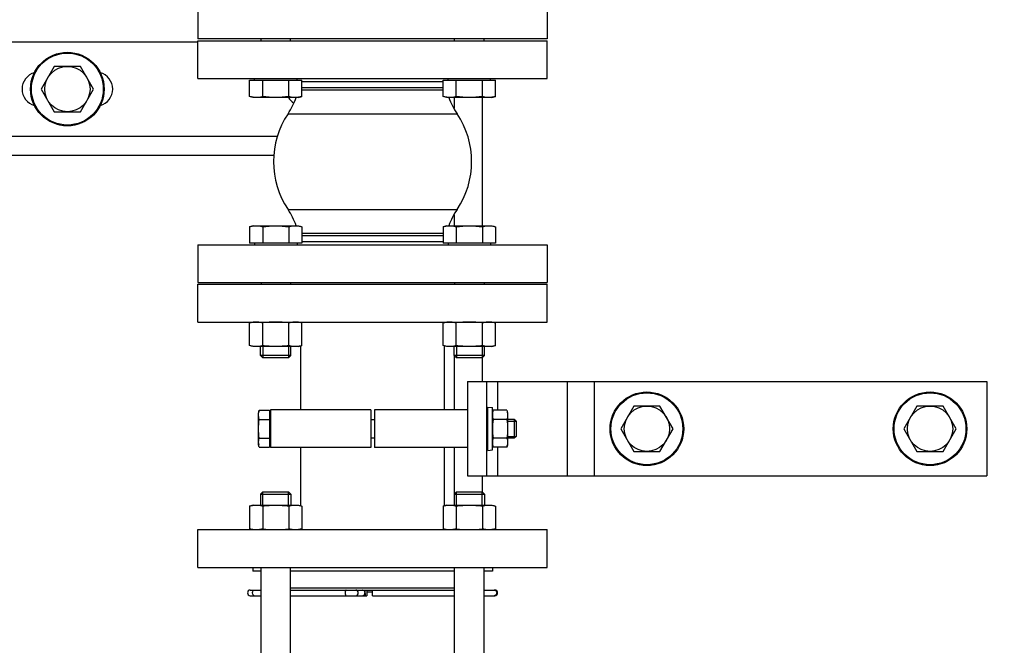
# Model space of a CAD drawing. Header units: millimetres. Extents: x 0 to 1189, y 0 to 841.
# Tile 201 of 217: x 1002 to 1023, y 547 to 560. Entities that reach past the tile are written whole.
import ezdxf
from ezdxf.enums import TextEntityAlignment as Align

# ---------------------------------------------------------------- set-up
doc = ezdxf.new("R2010")
doc.units = ezdxf.units.MM
doc.header["$LTSCALE"] = 65.395
doc.layers.get('0').update_dxf_attribs({"linetype": 'CONTINUOUS'})
for name, color, linetype in [('1907_153200_72_ABL618', 7, 'CONTINUOUS'), ('1907_153200_72_T1_PBL631', 7, 'CONTINUOUS'), ('1907_153200_79_ABL562', 7, 'CONTINUOUS'), ('1907_153200_79_T1_PBL927', 7, 'CONTINUOUS'), ('1907_153700_21_ABL604', 7, 'CONTINUOUS'), ('1907_153700_21_T1_PBL608', 7, 'CONTINUOUS'), ('1907_153700_21_T2_PBL605', 7, 'CONTINUOUS'), ('1907_153701_06_AC_PBL567', 7, 'CONTINUOUS'), ('1907_153701_06_AC_PBL568', 7, 'CONTINUOUS'), ('1917_153701_09_PBL581', 7, 'CONTINUOUS'), ('32007_153701_03_PBL564', 7, 'CONTINUOUS'), ('8M32E_GENSET_GRUNDRAHMEN_ABL516', 7, 'CONTINUOUS'), ('8M32E_GENSET_GRUNDRAHMEN_T1_PBL517', 7, 'CONTINUOUS'), ('8M32E_GENSET_VERROHRUNG_ABL518', 7, 'CONTINUOUS'), ('D6796-10_PBL556', 7, 'CONTINUOUS'), ('D6796-16_PBL2194', 7, 'CONTINUOUS'), ('D6796-16_PBL2206', 7, 'CONTINUOUS'), ('D6796-16_PBL2208', 7, 'CONTINUOUS'), ('D931_1-M10X130_PBL570', 7, 'CONTINUOUS'), ('D931_1-M16X110_PBL531', 7, 'CONTINUOUS'), ('D931_1-M16X110_PBL532', 7, 'CONTINUOUS'), ('D931_1-M16X60_PBL555', 7, 'CONTINUOUS'), ('D931_1-M16X60_PBL579', 7, 'CONTINUOUS'), ('D931_1-M16X60_PBL592', 7, 'CONTINUOUS'), ('D931_1-M16X60_PBL593', 7, 'CONTINUOUS'), ('D933-M16X30_PBL614', 7, 'CONTINUOUS'), ('D933-M16X35_PBL565', 7, 'CONTINUOUS'), ('D933-M16X35_PBL566', 7, 'CONTINUOUS'), ('D934-M10_PBL569', 7, 'CONTINUOUS'), ('D934-M16_PBL551', 7, 'CONTINUOUS'), ('D934-M16_PBL552', 7, 'CONTINUOUS'), ('D934-M16_PBL553', 7, 'CONTINUOUS'), ('D934-M16_PBL554', 7, 'CONTINUOUS'), ('E1514-IBC_DN65PN40X2_PBL561', 7, 'CONTINUOUS'), ('EN1092-1-01A-DN65_PN16-77_5_PBL563', 7, 'CONTINUOUS'), ('EN1092-1-01A-DN65_PN16-77_5_PBL619', 7, 'CONTINUOUS'), ('ERV_GS65_16_ABL588', 7, 'CONTINUOUS'), ('ERV_GS65_16_T1_PBL589', 7, 'CONTINUOUS'), ('ERV_GS65_16_T1_PBL617', 7, 'CONTINUOUS'), ('ERV_GS65_16_T2_PBL603', 7, 'CONTINUOUS'), ('GESTRA_RK_41_PN16_DN65_PBL557', 7, 'CONTINUOUS'), ('links_3_VBL515', 7, 'CONTINUOUS')]:
    doc.layers.add(name, color=color, linetype=linetype)
doc.styles.get("Standard").update_dxf_attribs({"font": 'txt', "width": 0.6})
doc.dimstyles.new('DIMSTYLE_4', dxfattribs={"dimtxt": 3.5, "dimasz": 3.5, "dimexe": 1.8, "dimexo": 0, "dimgap": 0.875, "dimtad": 1, "dimdec": 0, "dimlfac": 25, "dimdsep": 46, "dimtxsty": 'Standard', "dimblk": '_FILLED', "dimblk1": '_FILLED', "dimblk2": '_FILLED', "dimcen": 0.09, "dimadec": 0, "dimazin": 0, "dimtp": 2, "dimtm": 2, "dimtfac": 1, "dimtdec": 0, "dimtofl": 0, "dimtmove": 0, "dimatfit": 3, "dimldrblk": '_FILLED', "dimfxl": 1, "dimtolj": 1, "dimarcsym": 0})

# ---------------------------------------------------------------- blocks, each defined once
blk = doc.blocks.new('_FILLED')
at = {"color": 0, "linetype": 'ByBlock'}
blk.add_solid([(0, 0), (-1, 0.1671), (-1, -0.1671)], dxfattribs=at)
blk = doc.blocks.new('*D8')
at = {"color": 2, "linetype": 'Continuous'}
for p, q in [((1013.773, 724.373), (1093.933, 724.373)), ((1092.133, 724.373), (1092.133, 628.967)), ((1092.133, 533.561), (1092.133, 628.967)), ((1032.793, 533.561), (1093.933, 533.561))]:
    blk.add_line(p, q, dxfattribs=at)
at = {"color": 2, "linetype": 'Continuous', "xscale": 3.5, "yscale": 3.5, "zscale": 3.5}
for p, rotation in [((1092.133, 724.373), 90), ((1092.133, 533.561), 270)]:
    blk.add_blockref('_FILLED', p, dxfattribs=dict(at, rotation=rotation))
at = {"color": 2, "linetype": 'Continuous', "width": 0.690476}
blk.add_text('4770', height=3.5, rotation=90, dxfattribs=at).set_placement((1091.258, 628.967), align=Align.CENTER)
blk = doc.blocks.new('8M32E_GENSET_GRUNDRAHMEN_T1_PBL517', base_point=(985.693, 558.761))
at = {"layer": '8M32E_GENSET_GRUNDRAHMEN_T1_PBL517', "color": 7, "linetype": 'Continuous'}
for p, q in [((1011.193, 558.547), (1011.193, 558.783)), ((1011.793, 556.063), (1011.793, 558.783)), ((1011.193, 556.063), (1011.193, 556.3)), ((1011.193, 552.161), (1011.193, 553.31)), ((1011.793, 552.761), (1011.793, 553.275)), ((1011.193, 550.376), (1011.193, 551.361)), ((1011.793, 550.412), (1011.793, 550.761))]:
    blk.add_line(p, q, dxfattribs=at)
blk = doc.blocks.new('8M32E_GENSET_GRUNDRAHMEN_ABL516', base_point=(985.693, 558.761))
at = {"layer": '8M32E_GENSET_GRUNDRAHMEN_T1_PBL517'}
blk.add_blockref('8M32E_GENSET_GRUNDRAHMEN_T1_PBL517', (985.693, 558.761), dxfattribs=at)
blk = doc.blocks.new('D931_1-M16X110_PBL531', base_point=(1011.51, 548.023))
at = {"layer": 'D931_1-M16X110_PBL531', "color": 7, "linetype": 'Continuous'}
for p, q in [((1011.239, 550.423), (1011.19, 550.374)), ((1011.239, 550.423), (1011.781, 550.423)), ((1011.781, 550.423), (1011.83, 550.374)), ((1011.19, 550.374), (1011.83, 550.374)), ((1011.19, 550.374), (1011.19, 550.143)), ((1011.83, 550.374), (1011.83, 550.143)), ((1011.198, 546.823), (1011.198, 548.823)), ((1011.822, 546.823), (1011.822, 548.823)), ((1011.06, 545.991), (1011.06, 546.023)), ((1011.96, 545.991), (1011.96, 546.023)), ((1010.956, 545.991), (1012.065, 545.991)), ((1010.956, 545.643), (1010.956, 545.991)), ((1011.233, 545.643), (1011.233, 545.991)), ((1011.787, 545.643), (1011.787, 545.991)), ((1012.065, 545.643), (1012.065, 545.991)), ((1010.956, 545.643), (1011.031, 545.623)), ((1011.99, 545.623), (1011.031, 545.623)), ((1012.065, 545.643), (1011.99, 545.623))]:
    blk.add_line(p, q, dxfattribs=at)
at = {"layer": 'D931_1-M16X110_PBL531', "color": 2, "linetype": 'Continuous'}
for p, q in [((1011.239, 550.143), (1011.239, 550.423)), ((1011.781, 550.143), (1011.781, 550.423))]:
    blk.add_line(p, q, dxfattribs=at)
at = {"layer": 'D931_1-M16X110_PBL531', "color": 7, "linetype": 'Continuous'}
blk.add_arc((1011.921, 546.13), 0.507, 277.7649, 278.3792, dxfattribs=at)
for points in [[(1011.095, 545.623), (1011.048, 545.623), (1011.001, 545.631), (1010.956, 545.643)], [(1011.233, 545.643), (1011.188, 545.631), (1011.141, 545.623), (1011.095, 545.623)], [(1011.51, 545.623), (1011.418, 545.623), (1011.325, 545.631), (1011.233, 545.643)], [(1011.787, 545.643), (1011.696, 545.631), (1011.603, 545.623), (1011.51, 545.623)], [(1011.926, 545.623), (1011.879, 545.623), (1011.833, 545.631), (1011.787, 545.643)], [(1011.989, 545.628), (1011.968, 545.625), (1011.947, 545.623), (1011.926, 545.623)], [(1012.065, 545.643), (1012.042, 545.637), (1012.018, 545.632), (1011.995, 545.629)]]:
    blk.add_open_spline(points, degree=3, dxfattribs=at)
blk = doc.blocks.new('D931_1-M16X110_PBL532', base_point=(1007.409, 548.023))
at = {"layer": 'D931_1-M16X110_PBL532', "color": 7, "linetype": 'Continuous'}
for p, q in [((1007.138, 550.423), (1007.089, 550.374)), ((1007.138, 550.423), (1007.68, 550.423)), ((1007.68, 550.423), (1007.729, 550.374)), ((1007.089, 550.374), (1007.729, 550.374)), ((1007.089, 550.374), (1007.089, 550.143)), ((1007.729, 550.374), (1007.729, 550.143)), ((1007.097, 546.823), (1007.097, 548.823)), ((1007.721, 546.823), (1007.721, 548.823)), ((1006.959, 545.991), (1006.959, 546.023)), ((1007.859, 545.991), (1007.859, 546.023)), ((1006.855, 545.991), (1007.963, 545.991)), ((1006.855, 545.643), (1006.855, 545.991)), ((1007.132, 545.643), (1007.132, 545.991)), ((1007.686, 545.643), (1007.686, 545.991)), ((1007.963, 545.643), (1007.963, 545.991)), ((1006.855, 545.643), (1006.93, 545.623)), ((1007.889, 545.623), (1006.93, 545.623)), ((1007.963, 545.643), (1007.889, 545.623))]:
    blk.add_line(p, q, dxfattribs=at)
at = {"layer": 'D931_1-M16X110_PBL532', "color": 2, "linetype": 'Continuous'}
for p, q in [((1007.138, 550.143), (1007.138, 550.423)), ((1007.68, 550.143), (1007.68, 550.423))]:
    blk.add_line(p, q, dxfattribs=at)
at = {"layer": 'D931_1-M16X110_PBL532', "color": 7, "linetype": 'Continuous'}
blk.add_arc((1007.82, 546.13), 0.507, 277.7649, 278.3792, dxfattribs=at)
for points in [[(1006.993, 545.623), (1006.947, 545.623), (1006.9, 545.631), (1006.855, 545.643)], [(1007.132, 545.643), (1007.087, 545.631), (1007.04, 545.623), (1006.993, 545.623)], [(1007.409, 545.623), (1007.316, 545.623), (1007.224, 545.631), (1007.132, 545.643)], [(1007.686, 545.643), (1007.594, 545.631), (1007.502, 545.623), (1007.409, 545.623)], [(1007.825, 545.623), (1007.778, 545.623), (1007.731, 545.631), (1007.686, 545.643)], [(1007.888, 545.628), (1007.867, 545.625), (1007.846, 545.623), (1007.825, 545.623)], [(1007.963, 545.643), (1007.94, 545.637), (1007.917, 545.632), (1007.894, 545.629)]]:
    blk.add_open_spline(points, degree=3, dxfattribs=at)
blk = doc.blocks.new('D934-M16_PBL551', base_point=(1011.51, 549.883))
at = {"layer": 'D934-M16_PBL551', "color": 7, "linetype": 'Continuous'}
for p, q in [((1011.031, 550.143), (1010.956, 550.123)), ((1010.956, 550.123), (1010.956, 549.643)), ((1011.031, 550.143), (1011.99, 550.143)), ((1011.233, 550.123), (1011.233, 549.643)), ((1011.787, 550.123), (1011.787, 549.643)), ((1011.99, 550.143), (1012.065, 550.123)), ((1012.065, 550.123), (1012.065, 549.643)), ((1010.956, 549.643), (1011.031, 549.623)), ((1012.065, 549.643), (1011.99, 549.623))]:
    blk.add_line(p, q, dxfattribs=at)
for centre, start, end in [((1011.095, 550.09), 262.3872, 276.8024), ((1011.926, 550.09), 263.1976, 277.6128)]:
    blk.add_arc(centre, 0.467, start, end, dxfattribs=at)
for points in [[(1010.956, 550.123), (1010.981, 550.13), (1011.007, 550.136), (1011.033, 550.139)], [(1011.033, 550.139), (1011.099, 550.148), (1011.168, 550.141), (1011.233, 550.123)], [(1011.233, 550.123), (1011.325, 550.136), (1011.51, 550.151), (1011.696, 550.136), (1011.787, 550.123)], [(1011.787, 550.123), (1011.852, 550.141), (1011.921, 550.148), (1011.988, 550.139)], [(1011.988, 550.139), (1012.014, 550.136), (1012.039, 550.13), (1012.065, 550.123)], [(1010.956, 549.643), (1010.981, 549.637), (1011.007, 549.631), (1011.033, 549.628)], [(1011.15, 549.627), (1011.178, 549.63), (1011.206, 549.636), (1011.233, 549.643)], [(1011.233, 549.643), (1011.325, 549.631), (1011.51, 549.616), (1011.696, 549.631), (1011.787, 549.643)], [(1011.787, 549.643), (1011.815, 549.636), (1011.843, 549.63), (1011.871, 549.627)], [(1011.988, 549.628), (1012.014, 549.631), (1012.039, 549.637), (1012.065, 549.643)]]:
    blk.add_open_spline(points, degree=3, dxfattribs=at)
blk = doc.blocks.new('D934-M16_PBL552', base_point=(1007.409, 549.883))
at = {"layer": 'D934-M16_PBL552', "color": 7, "linetype": 'Continuous'}
for p, q in [((1006.93, 550.143), (1006.855, 550.123)), ((1006.855, 550.123), (1006.855, 549.643)), ((1006.93, 550.143), (1007.889, 550.143)), ((1007.132, 550.123), (1007.132, 549.643)), ((1007.686, 550.123), (1007.686, 549.643)), ((1007.889, 550.143), (1007.963, 550.123)), ((1007.963, 550.123), (1007.963, 549.643)), ((1006.855, 549.643), (1006.93, 549.623)), ((1007.963, 549.643), (1007.889, 549.623))]:
    blk.add_line(p, q, dxfattribs=at)
for centre, start, end in [((1006.993, 550.09), 262.3872, 276.8024), ((1007.825, 550.09), 263.1976, 277.6128)]:
    blk.add_arc(centre, 0.467, start, end, dxfattribs=at)
for points in [[(1006.855, 550.123), (1006.88, 550.13), (1006.906, 550.136), (1006.932, 550.139)], [(1006.932, 550.139), (1006.998, 550.148), (1007.067, 550.141), (1007.132, 550.123)], [(1007.132, 550.123), (1007.224, 550.136), (1007.409, 550.151), (1007.594, 550.136), (1007.686, 550.123)], [(1007.686, 550.123), (1007.751, 550.141), (1007.82, 550.148), (1007.887, 550.139)], [(1007.887, 550.139), (1007.912, 550.136), (1007.938, 550.13), (1007.963, 550.123)], [(1006.855, 549.643), (1006.88, 549.637), (1006.906, 549.631), (1006.932, 549.628)], [(1007.049, 549.627), (1007.077, 549.63), (1007.105, 549.636), (1007.132, 549.643)], [(1007.132, 549.643), (1007.224, 549.631), (1007.409, 549.616), (1007.594, 549.631), (1007.686, 549.643)], [(1007.686, 549.643), (1007.714, 549.636), (1007.741, 549.63), (1007.769, 549.627)], [(1007.887, 549.628), (1007.912, 549.631), (1007.938, 549.637), (1007.963, 549.643)]]:
    blk.add_open_spline(points, degree=3, dxfattribs=at)
blk = doc.blocks.new('D934-M16_PBL553', base_point=(1011.51, 553.763))
at = {"layer": 'D934-M16_PBL553', "color": 7, "linetype": 'Continuous'}
for p, q in [((1010.956, 554.003), (1011.031, 554.023)), ((1010.956, 553.523), (1010.956, 554.003)), ((1011.233, 553.523), (1011.233, 554.003)), ((1011.787, 553.523), (1011.787, 554.003)), ((1012.065, 554.003), (1011.99, 554.023)), ((1012.065, 553.523), (1012.065, 554.003)), ((1011.031, 553.503), (1010.956, 553.523)), ((1011.99, 553.503), (1012.065, 553.523)), ((1011.99, 553.503), (1011.031, 553.503))]:
    blk.add_line(p, q, dxfattribs=at)
for centre, start, end in [((1011.095, 553.556), 83.1979, 97.6128), ((1011.926, 553.556), 82.3872, 96.8021)]:
    blk.add_arc(centre, 0.467, start, end, dxfattribs=at)
for points in [[(1011.033, 554.019), (1011.007, 554.016), (1010.981, 554.01), (1010.956, 554.003)], [(1011.233, 554.003), (1011.206, 554.011), (1011.178, 554.016), (1011.15, 554.02)], [(1011.787, 554.003), (1011.696, 554.016), (1011.51, 554.031), (1011.325, 554.016), (1011.233, 554.003)], [(1011.871, 554.02), (1011.843, 554.016), (1011.815, 554.011), (1011.787, 554.003)], [(1012.065, 554.003), (1012.039, 554.01), (1012.014, 554.016), (1011.988, 554.019)], [(1011.033, 553.508), (1011.007, 553.511), (1010.981, 553.517), (1010.956, 553.523)], [(1011.233, 553.523), (1011.168, 553.506), (1011.099, 553.499), (1011.033, 553.508)], [(1011.787, 553.523), (1011.696, 553.511), (1011.51, 553.496), (1011.325, 553.511), (1011.233, 553.523)], [(1011.988, 553.508), (1011.921, 553.499), (1011.852, 553.506), (1011.787, 553.523)], [(1012.065, 553.523), (1012.039, 553.517), (1012.014, 553.511), (1011.988, 553.508)]]:
    blk.add_open_spline(points, degree=3, dxfattribs=at)
blk = doc.blocks.new('D934-M16_PBL554', base_point=(1007.409, 553.763))
at = {"layer": 'D934-M16_PBL554', "color": 7, "linetype": 'Continuous'}
for p, q in [((1006.855, 554.003), (1006.93, 554.023)), ((1006.855, 553.523), (1006.855, 554.003)), ((1007.132, 553.523), (1007.132, 554.003)), ((1007.686, 553.523), (1007.686, 554.003)), ((1007.963, 554.003), (1007.889, 554.023)), ((1007.963, 553.523), (1007.963, 554.003)), ((1006.93, 553.503), (1006.855, 553.523)), ((1007.889, 553.503), (1007.963, 553.523)), ((1007.889, 553.503), (1006.93, 553.503))]:
    blk.add_line(p, q, dxfattribs=at)
for centre, start, end in [((1006.993, 553.556), 83.1974, 97.6128), ((1007.825, 553.556), 82.3872, 96.8026)]:
    blk.add_arc(centre, 0.467, start, end, dxfattribs=at)
for points in [[(1006.932, 554.019), (1006.906, 554.016), (1006.88, 554.01), (1006.855, 554.003)], [(1007.132, 554.003), (1007.105, 554.011), (1007.077, 554.016), (1007.049, 554.02)], [(1007.686, 554.003), (1007.594, 554.016), (1007.409, 554.031), (1007.224, 554.016), (1007.132, 554.003)], [(1007.769, 554.02), (1007.741, 554.016), (1007.714, 554.011), (1007.686, 554.003)], [(1007.963, 554.003), (1007.938, 554.01), (1007.912, 554.016), (1007.887, 554.019)], [(1006.932, 553.508), (1006.906, 553.511), (1006.88, 553.517), (1006.855, 553.523)], [(1007.132, 553.523), (1007.067, 553.506), (1006.998, 553.499), (1006.932, 553.508)], [(1007.686, 553.523), (1007.594, 553.511), (1007.409, 553.496), (1007.224, 553.511), (1007.132, 553.523)], [(1007.887, 553.508), (1007.82, 553.499), (1007.751, 553.506), (1007.686, 553.523)], [(1007.963, 553.523), (1007.938, 553.517), (1007.912, 553.511), (1007.887, 553.508)]]:
    blk.add_open_spline(points, degree=3, dxfattribs=at)
blk = doc.blocks.new('D931_1-M16X60_PBL555', base_point=(1011.51, 554.663))
at = {"layer": 'D931_1-M16X60_PBL555', "color": 7, "linetype": 'Continuous'}
for p, q in [((1011.031, 556.063), (1010.956, 556.043)), ((1010.956, 556.043), (1010.956, 555.695)), ((1011.031, 556.063), (1011.99, 556.063)), ((1011.233, 556.043), (1011.233, 555.695)), ((1011.787, 556.043), (1011.787, 555.695)), ((1011.99, 556.063), (1012.065, 556.043)), ((1012.065, 556.043), (1012.065, 555.695)), ((1012.065, 555.695), (1010.956, 555.695)), ((1011.06, 555.695), (1011.06, 555.663)), ((1011.96, 555.695), (1011.96, 555.663)), ((1011.198, 554.863), (1011.198, 554.823)), ((1011.822, 554.863), (1011.822, 554.823)), ((1011.19, 553.312), (1011.19, 553.503)), ((1011.83, 553.312), (1011.19, 553.312)), ((1011.239, 553.263), (1011.19, 553.312)), ((1011.781, 553.263), (1011.83, 553.312)), ((1011.83, 553.312), (1011.83, 553.503)), ((1011.781, 553.263), (1011.239, 553.263))]:
    blk.add_line(p, q, dxfattribs=at)
at = {"layer": 'D931_1-M16X60_PBL555', "color": 2, "linetype": 'Continuous'}
for p, q in [((1011.239, 553.503), (1011.239, 553.263)), ((1011.781, 553.503), (1011.781, 553.263))]:
    blk.add_line(p, q, dxfattribs=at)
at = {"layer": 'D931_1-M16X60_PBL555', "color": 7, "linetype": 'Continuous'}
for points in [[(1010.956, 556.043), (1010.981, 556.05), (1011.006, 556.055), (1011.032, 556.059)], [(1011.032, 556.059), (1011.098, 556.068), (1011.168, 556.061), (1011.233, 556.043)], [(1011.233, 556.043), (1011.325, 556.056), (1011.51, 556.071), (1011.696, 556.056), (1011.787, 556.043)], [(1011.787, 556.043), (1011.853, 556.061), (1011.922, 556.068), (1011.989, 556.059)], [(1011.989, 556.059), (1012.015, 556.055), (1012.04, 556.05), (1012.065, 556.043)]]:
    blk.add_open_spline(points, degree=3, dxfattribs=at)
blk = doc.blocks.new('D6796-10_PBL556', base_point=(1011.95, 551.761))
at = {"layer": 'D6796-10_PBL556', "color": 7, "linetype": 'Continuous'}
for p, q in [((1011.9, 552.221), (1012, 552.209)), ((1011.9, 551.301), (1011.9, 552.221)), ((1012, 551.312), (1012, 552.209)), ((1011.9, 551.301), (1012, 551.312))]:
    blk.add_line(p, q, dxfattribs=at)
blk = doc.blocks.new('GESTRA_RK_41_PN16_DN65_PBL557', base_point=(1009.48, 548.303))
at = {"layer": 'GESTRA_RK_41_PN16_DN65_PBL557', "color": 6, "linetype": 'Continuous'}
for p, q in [((1006.869, 548.343), (1007.097, 548.343)), ((1007.721, 548.343), (1009.248, 548.343)), ((1009.34, 548.343), (1009.34, 548.223)), ((1009.46, 548.223), (1009.46, 548.343)), ((1010.229, 548.343), (1011.198, 548.343)), ((1011.822, 548.343), (1012.05, 548.343)), ((1006.869, 548.223), (1007.097, 548.223)), ((1007.721, 548.223), (1009.34, 548.223)), ((1009.46, 548.223), (1011.198, 548.223)), ((1011.822, 548.223), (1012.05, 548.223))]:
    blk.add_line(p, q, dxfattribs=at)
at = {"layer": 'GESTRA_RK_41_PN16_DN65_PBL557', "color": 9, "linetype": 'Continuous'}
for p, q in [((1011.198, 548.383), (1007.721, 548.383)), ((1009.3, 548.283), (1009.3, 548.343)), ((1009.34, 548.303), (1009.46, 548.303)), ((1009.3, 548.267), (1009.3, 548.283)), ((1009.3, 548.267), (1009.3, 548.223))]:
    blk.add_line(p, q, dxfattribs=at)
at = {"layer": 'GESTRA_RK_41_PN16_DN65_PBL557', "color": 7, "linetype": 'Continuous'}
blk.add_line((1009.248, 548.343), (1010.229, 548.343), dxfattribs=at)
at = {"layer": 'GESTRA_RK_41_PN16_DN65_PBL557', "color": 6, "linetype": 'Continuous'}
for centre, start, end in [((1006.869, 548.283), 90, 270), ((1012.05, 548.283), 270, 90)]:
    blk.add_arc(centre, 0.06, start, end, dxfattribs=at)
at = {"layer": 'GESTRA_RK_41_PN16_DN65_PBL557', "color": 9, "linetype": 'Continuous'}
for centre, radius, start, end in [((1012.037, 548.293), 0.0502, 82.4333, 90.0015), ((1012.036, 548.293), 0.0505, 76.6212, 82.4229), ((1009.231, 548.283), 0.0689, 346.79, 0.0068), ((1012.037, 548.274), 0.0502, 269.9985, 277.5667), ((1012.036, 548.274), 0.0505, 277.5771, 283.3788)]:
    blk.add_arc(centre, radius, start, end, dxfattribs=at)
for points, knots in [([(1006.918, 548.283), (1006.918, 548.291), (1006.92, 548.312), (1006.933, 548.343), (1006.948, 548.343)], [0, 0, 0, 0, 0.332809, 1, 1, 1, 1]), ([(1008.902, 548.343), (1008.894, 548.343), (1008.879, 548.318), (1008.878, 548.298), (1008.878, 548.283)], [0, 0, 0, 0, 0.363918, 1, 1, 1, 1]), ([(1009.156, 548.283), (1009.156, 548.298), (1009.147, 548.328), (1009.117, 548.343), (1009.104, 548.343)], [0, 0, 0, 0, 0.52532, 1, 1, 1, 1]), ([(1009.256, 548.343), (1009.254, 548.343), (1009.252, 548.343), (1009.249, 548.343), (1009.248, 548.343)], [0, 0, 0, 0, 0.506509, 1, 1, 1, 1]), ([(1009.3, 548.283), (1009.3, 548.297), (1009.292, 548.324), (1009.268, 548.341), (1009.256, 548.343)], [0, 0, 0, 0, 0.515676, 1, 1, 1, 1]), ([(1012.048, 548.342), (1012.06, 548.339), (1012.083, 548.323), (1012.091, 548.297), (1012.091, 548.283)], [0, 0, 0, 0, 0.486402, 1, 1, 1, 1]), ([(1006.948, 548.223), (1006.944, 548.223), (1006.922, 548.235), (1006.918, 548.264), (1006.918, 548.283)], [0, 0, 0, 0, 0.174512, 1, 1, 1, 1]), ([(1008.878, 548.283), (1008.878, 548.269), (1008.879, 548.248), (1008.894, 548.223), (1008.902, 548.223)], [0, 0, 0, 0, 0.636082, 1, 1, 1, 1]), ([(1009.104, 548.223), (1009.117, 548.223), (1009.147, 548.238), (1009.156, 548.268), (1009.156, 548.283)], [0, 0, 0, 0, 0.47468, 1, 1, 1, 1]), ([(1009.248, 548.223), (1009.259, 548.223), (1009.283, 548.233), (1009.295, 548.256), (1009.298, 548.268)], [0, 0, 0, 0, 0.478476, 1, 1, 1, 1]), ([(1012.091, 548.283), (1012.091, 548.27), (1012.083, 548.244), (1012.06, 548.228), (1012.048, 548.225)], [0, 0, 0, 0, 0.513598, 1, 1, 1, 1])]:
    blk.add_open_spline(points, degree=3, knots=knots, dxfattribs=at)
blk = doc.blocks.new('E1514-IBC_DN65PN40X2_PBL561', base_point=(1009.46, 548.783))
at = {"layer": 'E1514-IBC_DN65PN40X2_PBL561', "color": 7, "linetype": 'Continuous'}
for p, q in [((1006.92, 548.823), (1006.92, 548.743)), ((1007.097, 548.743), (1006.92, 548.743)), ((1011.198, 548.743), (1007.721, 548.743)), ((1012, 548.743), (1011.822, 548.743)), ((1012, 548.823), (1012, 548.743))]:
    blk.add_line(p, q, dxfattribs=at)
blk = doc.blocks.new('EN1092-1-01A-DN65_PN16-77_5_PBL563', base_point=(1009.46, 549.223))
at = {"layer": 'EN1092-1-01A-DN65_PN16-77_5_PBL563', "color": 7, "linetype": 'Continuous'}
for p, q in [((1005.76, 549.623), (1013.16, 549.623)), ((1005.76, 548.823), (1005.76, 549.623)), ((1013.16, 548.823), (1013.16, 549.623)), ((1005.76, 548.823), (1013.16, 548.823))]:
    blk.add_line(p, q, dxfattribs=at)
blk = doc.blocks.new('1917_153701_09_PBL581', base_point=(1009.46, 554.423))
at = {"layer": '1917_153701_09_PBL581', "color": 7, "linetype": 'Continuous'}
for p, q in [((1005.76, 554.823), (1013.16, 554.823)), ((1005.76, 554.023), (1005.76, 554.823)), ((1013.16, 554.023), (1013.16, 554.823)), ((1005.76, 554.023), (1013.16, 554.023))]:
    blk.add_line(p, q, dxfattribs=at)
blk = doc.blocks.new('1907_153200_79_T1_PBL927', base_point=(1009.46, 551.823))
at = {"layer": '1907_153200_79_T1_PBL927', "color": 7, "linetype": 'Continuous'}
for p, q in [((1007.938, 554.01), (1007.938, 554.023)), ((1010.982, 554.01), (1010.982, 554.023)), ((1007.938, 552.161), (1007.938, 553.517)), ((1010.982, 552.161), (1010.982, 553.517)), ((1007.938, 550.13), (1007.938, 551.361)), ((1010.982, 550.13), (1010.982, 551.361)), ((1007.938, 549.623), (1007.938, 549.637)), ((1010.982, 549.623), (1010.982, 549.637))]:
    blk.add_line(p, q, dxfattribs=at)
blk = doc.blocks.new('1907_153200_79_ABL562', base_point=(1009.46, 551.823))
at = {"layer": '1907_153200_79_T1_PBL927'}
blk.add_blockref('1907_153200_79_T1_PBL927', (1009.46, 551.823), dxfattribs=at)
at = {"layer": '1917_153701_09_PBL581'}
blk.add_blockref('1917_153701_09_PBL581', (1009.46, 554.423), dxfattribs=at)
at = {"layer": 'EN1092-1-01A-DN65_PN16-77_5_PBL563'}
blk.add_blockref('EN1092-1-01A-DN65_PN16-77_5_PBL563', (1009.46, 549.223), dxfattribs=at)
blk = doc.blocks.new('32007_153701_03_PBL564', base_point=(1016.973, 551.761))
at = {"layer": '32007_153701_03_PBL564', "color": 7, "linetype": 'Continuous'}
for p, q in [((1011.473, 552.761), (1022.473, 552.761)), ((1011.473, 552.761), (1011.473, 550.761)), ((1011.873, 552.761), (1011.873, 550.761)), ((1022.473, 552.761), (1022.473, 550.761)), ((1011.473, 550.761), (1022.473, 550.761))]:
    blk.add_line(p, q, dxfattribs=at)
at = {"layer": '32007_153701_03_PBL564', "color": 9, "linetype": 'Continuous'}
for p, q in [((1012.107, 552.761), (1012.107, 552.153)), ((1013.587, 552.761), (1013.587, 550.761)), ((1014.153, 552.761), (1014.153, 550.761)), ((1012.107, 551.368), (1012.107, 550.761))]:
    blk.add_line(p, q, dxfattribs=at)
blk = doc.blocks.new('D933-M16X35_PBL565', base_point=(1015.273, 551.761))
at = {"layer": 'D933-M16X35_PBL565', "color": 7, "linetype": 'Continuous'}
for p, q in [((1014.995, 552.241), (1014.718, 551.761)), ((1015.55, 552.241), (1014.995, 552.241)), ((1015.827, 551.761), (1015.55, 552.241)), ((1014.718, 551.761), (1014.995, 551.281)), ((1015.55, 551.281), (1015.827, 551.761)), ((1014.995, 551.281), (1015.55, 551.281))]:
    blk.add_line(p, q, dxfattribs=at)
blk.add_circle((1015.273, 551.761), 0.48, dxfattribs=at)
blk = doc.blocks.new('D933-M16X35_PBL566', base_point=(1021.273, 551.761))
at = {"layer": 'D933-M16X35_PBL566', "color": 7, "linetype": 'Continuous'}
for p, q in [((1020.995, 552.241), (1020.718, 551.761)), ((1021.55, 552.241), (1020.995, 552.241)), ((1021.827, 551.761), (1021.55, 552.241)), ((1020.718, 551.761), (1020.995, 551.281)), ((1021.55, 551.281), (1021.827, 551.761)), ((1020.995, 551.281), (1021.55, 551.281))]:
    blk.add_line(p, q, dxfattribs=at)
blk.add_circle((1021.273, 551.761), 0.48, dxfattribs=at)
blk = doc.blocks.new('1907_153701_06_AC_PBL567', base_point=(1010.486, 551.761))
at = {"layer": '1907_153701_06_AC_PBL567', "color": 7, "linetype": 'Continuous'}
for p, q in [((1011.473, 552.161), (1009.5, 552.161)), ((1009.5, 552.161), (1009.5, 551.361)), ((1011.473, 551.361), (1009.5, 551.361))]:
    blk.add_line(p, q, dxfattribs=at)
blk = doc.blocks.new('1907_153701_06_AC_PBL568', base_point=(1008.36, 551.761))
at = {"layer": '1907_153701_06_AC_PBL568', "color": 7, "linetype": 'Continuous'}
for p, q in [((1009.42, 552.161), (1007.3, 552.161)), ((1007.3, 552.161), (1007.3, 551.361)), ((1009.42, 552.161), (1009.42, 551.361)), ((1009.42, 551.361), (1007.3, 551.361))]:
    blk.add_line(p, q, dxfattribs=at)
blk = doc.blocks.new('D934-M10_PBL569', base_point=(1012.16, 551.761))
at = {"layer": 'D934-M10_PBL569', "color": 7, "linetype": 'Continuous'}
for p, q in [((1012, 552.1), (1012.014, 552.153)), ((1012.306, 552.153), (1012.014, 552.153)), ((1012.306, 552.153), (1012.32, 552.1)), ((1012.32, 552.1), (1012.32, 551.421)), ((1012.306, 551.957), (1012.014, 551.957)), ((1012.306, 551.564), (1012.014, 551.564)), ((1012, 551.421), (1012.014, 551.368)), ((1012.306, 551.368), (1012.014, 551.368)), ((1012.306, 551.368), (1012.32, 551.421))]:
    blk.add_line(p, q, dxfattribs=at)
for centre, start, end in [((1011.952, 552.05), 7.7846, 8.9213), ((1012.368, 551.471), 187.7846, 188.9214)]:
    blk.add_arc(centre, 0.368, start, end, dxfattribs=at)
for points in [[(1012.014, 552.153), (1012.005, 552.121), (1012, 552.088), (1012, 552.055)], [(1012.306, 552.153), (1012.31, 552.138), (1012.313, 552.123), (1012.315, 552.107)], [(1012.316, 552.1), (1012.319, 552.085), (1012.32, 552.07), (1012.32, 552.055)], [(1012, 552.055), (1012, 552.022), (1012.005, 551.989), (1012.014, 551.957)], [(1012.014, 551.957), (1012.005, 551.892), (1012, 551.826), (1012, 551.761)], [(1012.32, 552.055), (1012.32, 552.022), (1012.314, 551.989), (1012.306, 551.957)], [(1012.306, 551.957), (1012.314, 551.892), (1012.32, 551.826), (1012.32, 551.761)], [(1012, 551.761), (1012, 551.695), (1012.005, 551.629), (1012.014, 551.564)], [(1012.32, 551.761), (1012.32, 551.695), (1012.314, 551.629), (1012.306, 551.564)], [(1012.014, 551.564), (1012.005, 551.532), (1012, 551.499), (1012, 551.466)], [(1012, 551.466), (1012, 551.451), (1012.001, 551.436), (1012.003, 551.421)], [(1012.306, 551.564), (1012.314, 551.532), (1012.32, 551.499), (1012.32, 551.466)], [(1012.32, 551.466), (1012.32, 551.433), (1012.314, 551.4), (1012.306, 551.368)], [(1012.004, 551.414), (1012.006, 551.399), (1012.01, 551.383), (1012.014, 551.368)]]:
    blk.add_open_spline(points, degree=3, dxfattribs=at)
blk = doc.blocks.new('D931_1-M10X130_PBL570', base_point=(1009.772, 551.761))
at = {"layer": 'D931_1-M10X130_PBL570', "color": 7, "linetype": 'Continuous'}
for p, q in [((1007.058, 552.153), (1007.044, 552.1)), ((1007.044, 551.421), (1007.044, 552.1)), ((1007.058, 552.153), (1007.276, 552.153)), ((1007.276, 552.153), (1007.276, 551.368)), ((1007.276, 552.073), (1007.3, 552.073)), ((1007.058, 551.957), (1007.276, 551.957)), ((1009.42, 551.955), (1009.5, 551.955)), ((1011.9, 551.961), (1011.873, 551.961)), ((1012.463, 551.961), (1012.32, 551.961)), ((1012.5, 551.924), (1012.463, 551.961)), ((1012.463, 551.961), (1012.463, 551.561)), ((1012.5, 551.924), (1012.5, 551.597)), ((1007.058, 551.564), (1007.276, 551.564)), ((1007.276, 551.449), (1007.3, 551.449)), ((1009.42, 551.567), (1009.5, 551.567)), ((1011.9, 551.561), (1011.873, 551.561)), ((1012.463, 551.561), (1012.32, 551.561)), ((1012.5, 551.597), (1012.463, 551.561)), ((1007.058, 551.368), (1007.044, 551.421)), ((1007.058, 551.368), (1007.276, 551.368))]:
    blk.add_line(p, q, dxfattribs=at)
at = {"layer": 'D931_1-M10X130_PBL570', "color": 2, "linetype": 'Continuous'}
for p, q in [((1011.873, 551.924), (1011.9, 551.924)), ((1012.32, 551.924), (1012.5, 551.924)), ((1011.873, 551.597), (1011.9, 551.597)), ((1012.32, 551.597), (1012.5, 551.597))]:
    blk.add_line(p, q, dxfattribs=at)
at = {"layer": 'D931_1-M10X130_PBL570', "color": 7, "linetype": 'Continuous'}
blk.add_arc((1007.377, 551.467), 0.333, 180.1099, 187.8143, dxfattribs=at)
for points in [[(1007.044, 552.055), (1007.044, 552.088), (1007.049, 552.121), (1007.058, 552.153)], [(1007.058, 551.957), (1007.049, 551.989), (1007.044, 552.022), (1007.044, 552.055)], [(1007.044, 551.761), (1007.044, 551.826), (1007.049, 551.892), (1007.058, 551.957)], [(1007.058, 551.564), (1007.049, 551.629), (1007.044, 551.695), (1007.044, 551.761)], [(1007.044, 551.466), (1007.044, 551.499), (1007.049, 551.532), (1007.058, 551.564)], [(1007.058, 551.368), (1007.053, 551.386), (1007.049, 551.403), (1007.047, 551.421)]]:
    blk.add_open_spline(points, degree=3, dxfattribs=at)
blk = doc.blocks.new('D931_1-M16X60_PBL579', base_point=(1007.409, 554.663))
at = {"layer": 'D931_1-M16X60_PBL579', "color": 7, "linetype": 'Continuous'}
for p, q in [((1006.93, 556.063), (1006.855, 556.043)), ((1006.855, 556.043), (1006.855, 555.695)), ((1006.93, 556.063), (1007.889, 556.063)), ((1007.132, 556.043), (1007.132, 555.695)), ((1007.686, 556.043), (1007.686, 555.695)), ((1007.889, 556.063), (1007.963, 556.043)), ((1007.963, 556.043), (1007.963, 555.695)), ((1007.963, 555.695), (1006.855, 555.695)), ((1006.959, 555.695), (1006.959, 555.663)), ((1007.859, 555.695), (1007.859, 555.663)), ((1007.097, 554.863), (1007.097, 554.823)), ((1007.721, 554.863), (1007.721, 554.823)), ((1007.089, 553.312), (1007.089, 553.503)), ((1007.729, 553.312), (1007.089, 553.312)), ((1007.138, 553.263), (1007.089, 553.312)), ((1007.68, 553.263), (1007.729, 553.312)), ((1007.729, 553.312), (1007.729, 553.503)), ((1007.68, 553.263), (1007.138, 553.263))]:
    blk.add_line(p, q, dxfattribs=at)
at = {"layer": 'D931_1-M16X60_PBL579', "color": 2, "linetype": 'Continuous'}
for p, q in [((1007.138, 553.503), (1007.138, 553.263)), ((1007.68, 553.503), (1007.68, 553.263))]:
    blk.add_line(p, q, dxfattribs=at)
at = {"layer": 'D931_1-M16X60_PBL579', "color": 7, "linetype": 'Continuous'}
for points in [[(1006.855, 556.043), (1006.88, 556.05), (1006.905, 556.055), (1006.93, 556.059)], [(1006.93, 556.059), (1006.997, 556.068), (1007.067, 556.061), (1007.132, 556.043)], [(1007.132, 556.043), (1007.224, 556.056), (1007.409, 556.071), (1007.594, 556.056), (1007.686, 556.043)], [(1007.686, 556.043), (1007.751, 556.061), (1007.821, 556.068), (1007.888, 556.059)], [(1007.888, 556.059), (1007.913, 556.055), (1007.939, 556.05), (1007.963, 556.043)]]:
    blk.add_open_spline(points, degree=3, dxfattribs=at)
blk = doc.blocks.new('ERV_GS65_16_T1_PBL589', base_point=(1009.46, 555.383))
at = {"layer": 'ERV_GS65_16_T1_PBL589', "color": 7, "linetype": 'Continuous'}
for p, q in [((1010.956, 555.903), (1007.963, 555.903)), ((1005.76, 555.663), (1013.16, 555.663)), ((1005.76, 555.663), (1005.76, 554.863)), ((1013.16, 555.663), (1013.16, 554.863)), ((1005.76, 554.863), (1013.16, 554.863))]:
    blk.add_line(p, q, dxfattribs=at)
at = {"layer": 'ERV_GS65_16_T1_PBL589', "color": 9, "linetype": 'Continuous'}
for p, q in [((1007.963, 555.855), (1010.956, 555.855)), ((1007.963, 555.727), (1010.956, 555.727))]:
    blk.add_line(p, q, dxfattribs=at)
blk = doc.blocks.new('ERV_GS65_16_T2_PBL603', base_point=(1009.46, 557.193))
at = {"layer": 'ERV_GS65_16_T2_PBL603', "color": 9, "linetype": 'Continuous'}
for p, q in [((1007.668, 558.437), (1011.251, 558.437)), ((1007.668, 556.409), (1011.251, 556.409))]:
    blk.add_line(p, q, dxfattribs=at)
at = {"layer": 'ERV_GS65_16_T2_PBL603', "color": 7, "linetype": 'Continuous'}
for centre, radius, start, end in [((1006.34, 559.329), 1.6, 326.1408, 340.0031), ((1012.58, 559.329), 1.6, 199.9969, 213.8592), ((1009.18, 557.423), 1.82, 146.1408, 213.8592), ((1009.74, 557.423), 1.82, 326.1408, 33.8592), ((1006.34, 555.518), 1.6, 19.9969, 33.8592), ((1012.58, 555.518), 1.6, 146.1408, 160.0031)]:
    blk.add_arc(centre, radius, start, end, dxfattribs=at)
blk = doc.blocks.new('ERV_GS65_16_T1_PBL617', base_point=(1009.46, 559.463))
at = {"layer": 'ERV_GS65_16_T1_PBL617', "color": 7, "linetype": 'Continuous'}
for p, q in [((1005.76, 559.983), (1013.16, 559.983)), ((1005.76, 559.183), (1005.76, 559.983)), ((1013.16, 559.183), (1013.16, 559.983)), ((1005.76, 559.183), (1013.16, 559.183)), ((1007.963, 558.943), (1010.956, 558.943))]:
    blk.add_line(p, q, dxfattribs=at)
at = {"layer": 'ERV_GS65_16_T1_PBL617', "color": 9, "linetype": 'Continuous'}
for p, q in [((1007.963, 559.119), (1010.956, 559.119)), ((1007.963, 558.991), (1010.956, 558.991))]:
    blk.add_line(p, q, dxfattribs=at)
blk = doc.blocks.new('ERV_GS65_16_ABL588', base_point=(1009.46, 557.423))
at = {"layer": 'ERV_GS65_16_T1_PBL589'}
blk.add_blockref('ERV_GS65_16_T1_PBL589', (1009.46, 555.383), dxfattribs=at)
at = {"layer": 'ERV_GS65_16_T1_PBL617'}
blk.add_blockref('ERV_GS65_16_T1_PBL617', (1009.46, 559.463), dxfattribs=at)
at = {"layer": 'ERV_GS65_16_T2_PBL603'}
blk.add_blockref('ERV_GS65_16_T2_PBL603', (1009.46, 557.193), dxfattribs=at)
blk = doc.blocks.new('D931_1-M16X60_PBL592', base_point=(1011.51, 560.183))
at = {"layer": 'D931_1-M16X60_PBL592', "color": 7, "linetype": 'Continuous'}
for p, q in [((1011.239, 561.583), (1011.19, 561.534)), ((1011.19, 561.534), (1011.83, 561.534)), ((1011.19, 561.534), (1011.19, 561.343)), ((1011.239, 561.583), (1011.781, 561.583)), ((1011.781, 561.583), (1011.83, 561.534)), ((1011.83, 561.534), (1011.83, 561.343)), ((1011.198, 559.983), (1011.198, 560.023)), ((1011.822, 559.983), (1011.822, 560.023)), ((1011.06, 559.151), (1011.06, 559.183)), ((1011.96, 559.151), (1011.96, 559.183)), ((1010.956, 559.151), (1012.065, 559.151)), ((1010.956, 558.803), (1010.956, 559.151)), ((1011.233, 558.803), (1011.233, 559.151)), ((1011.787, 558.803), (1011.787, 559.151)), ((1012.065, 558.803), (1012.065, 559.151)), ((1011.031, 558.783), (1010.956, 558.803)), ((1011.99, 558.783), (1011.031, 558.783)), ((1011.99, 558.783), (1012.065, 558.803))]:
    blk.add_line(p, q, dxfattribs=at)
at = {"layer": 'D931_1-M16X60_PBL592', "color": 2, "linetype": 'Continuous'}
for p, q in [((1011.239, 561.343), (1011.239, 561.583)), ((1011.781, 561.343), (1011.781, 561.583))]:
    blk.add_line(p, q, dxfattribs=at)
at = {"layer": 'D931_1-M16X60_PBL592', "color": 7, "linetype": 'Continuous'}
for points in [[(1011.032, 558.788), (1011.006, 558.791), (1010.981, 558.797), (1010.956, 558.803)], [(1011.233, 558.803), (1011.168, 558.786), (1011.098, 558.779), (1011.032, 558.788)], [(1011.787, 558.803), (1011.696, 558.791), (1011.51, 558.776), (1011.325, 558.791), (1011.233, 558.803)], [(1011.989, 558.788), (1011.922, 558.779), (1011.853, 558.786), (1011.787, 558.803)], [(1012.065, 558.803), (1012.04, 558.797), (1012.015, 558.791), (1011.989, 558.788)]]:
    blk.add_open_spline(points, degree=3, dxfattribs=at)
blk = doc.blocks.new('D931_1-M16X60_PBL593', base_point=(1007.409, 560.183))
at = {"layer": 'D931_1-M16X60_PBL593', "color": 7, "linetype": 'Continuous'}
for p, q in [((1007.138, 561.583), (1007.089, 561.534)), ((1007.089, 561.534), (1007.729, 561.534)), ((1007.089, 561.534), (1007.089, 561.343)), ((1007.138, 561.583), (1007.68, 561.583)), ((1007.68, 561.583), (1007.729, 561.534)), ((1007.729, 561.534), (1007.729, 561.343)), ((1007.097, 559.983), (1007.097, 560.023)), ((1007.721, 559.983), (1007.721, 560.023)), ((1006.959, 559.151), (1006.959, 559.183)), ((1007.859, 559.151), (1007.859, 559.183)), ((1006.855, 559.151), (1007.963, 559.151)), ((1006.855, 558.803), (1006.855, 559.151)), ((1007.132, 558.803), (1007.132, 559.151)), ((1007.686, 558.803), (1007.686, 559.151)), ((1007.963, 558.803), (1007.963, 559.151)), ((1006.93, 558.783), (1006.855, 558.803)), ((1007.889, 558.783), (1006.93, 558.783)), ((1007.889, 558.783), (1007.963, 558.803))]:
    blk.add_line(p, q, dxfattribs=at)
at = {"layer": 'D931_1-M16X60_PBL593', "color": 2, "linetype": 'Continuous'}
for p, q in [((1007.138, 561.343), (1007.138, 561.583)), ((1007.68, 561.343), (1007.68, 561.583))]:
    blk.add_line(p, q, dxfattribs=at)
at = {"layer": 'D931_1-M16X60_PBL593', "color": 7, "linetype": 'Continuous'}
for points in [[(1006.93, 558.788), (1006.905, 558.791), (1006.88, 558.797), (1006.855, 558.803)], [(1007.132, 558.803), (1007.067, 558.786), (1006.997, 558.779), (1006.93, 558.788)], [(1007.686, 558.803), (1007.594, 558.791), (1007.409, 558.776), (1007.224, 558.791), (1007.132, 558.803)], [(1007.888, 558.788), (1007.821, 558.779), (1007.751, 558.786), (1007.686, 558.803)], [(1007.963, 558.803), (1007.939, 558.797), (1007.913, 558.791), (1007.888, 558.788)]]:
    blk.add_open_spline(points, degree=3, dxfattribs=at)
blk = doc.blocks.new('1907_153700_21_T2_PBL605', base_point=(1003.219, 557.761))
at = {"layer": '1907_153700_21_T2_PBL605', "color": 7, "linetype": 'Continuous'}
for p, q in [((998.993, 557.561), (998.993, 557.961)), ((999.193, 557.961), (1007.446, 557.961)), ((1000.193, 557.561), (1000.193, 557.961)), ((998.993, 557.561), (1007.369, 557.561))]:
    blk.add_line(p, q, dxfattribs=at)
blk = doc.blocks.new('1907_153700_21_T1_PBL608', base_point=(1003.291, 558.961))
at = {"layer": '1907_153700_21_T1_PBL608', "color": 7, "linetype": 'Continuous'}
for p, q in [((998.793, 559.961), (1005.76, 559.961)), ((998.793, 557.961), (998.793, 559.961)), ((999.193, 557.961), (999.193, 559.961)), ((998.793, 557.961), (999.193, 557.961))]:
    blk.add_line(p, q, dxfattribs=at)
at = {"layer": '1907_153700_21_T1_PBL608', "color": 9, "linetype": 'Continuous'}
for p, q in [((999.427, 559.4), (999.427, 559.961)), ((1001.107, 557.961), (1001.107, 559.961)), ((1001.673, 557.961), (1001.673, 559.961)), ((999.427, 557.961), (999.427, 558.522))]:
    blk.add_line(p, q, dxfattribs=at)
at = {"layer": '1907_153700_21_T1_PBL608', "color": 7, "linetype": 'Continuous'}
for centre, start, end in [((1002.393, 558.961), 105.1053, 254.8947), ((1003.593, 558.961), 285.1053, 74.8947), ((1007.993, 558.961), 209.7232, 235.6472)]:
    blk.add_arc(centre, 0.36, start, end, dxfattribs=at)
blk = doc.blocks.new('1907_153700_21_ABL604', base_point=(1003.291, 558.761))
at = {"layer": '1907_153700_21_T1_PBL608'}
blk.add_blockref('1907_153700_21_T1_PBL608', (1003.291, 558.961), dxfattribs=at)
at = {"layer": '1907_153700_21_T2_PBL605'}
blk.add_blockref('1907_153700_21_T2_PBL605', (1003.219, 557.761), dxfattribs=at)
blk = doc.blocks.new('D933-M16X30_PBL614', base_point=(1002.993, 558.961))
at = {"layer": 'D933-M16X30_PBL614', "color": 7, "linetype": 'Continuous'}
for p, q in [((1002.715, 559.441), (1002.438, 558.961)), ((1003.27, 559.441), (1002.715, 559.441)), ((1003.547, 558.961), (1003.27, 559.441)), ((1002.438, 558.961), (1002.715, 558.481)), ((1003.27, 558.481), (1003.547, 558.961)), ((1002.715, 558.481), (1003.27, 558.481))]:
    blk.add_line(p, q, dxfattribs=at)
blk.add_circle((1002.993, 558.961), 0.48, dxfattribs=at)
blk = doc.blocks.new('EN1092-1-01A-DN65_PN16-77_5_PBL619', base_point=(1009.46, 560.423))
at = {"layer": 'EN1092-1-01A-DN65_PN16-77_5_PBL619', "color": 7, "linetype": 'Continuous'}
for p, q in [((1013.16, 560.823), (1005.76, 560.823)), ((1005.76, 560.823), (1005.76, 560.023)), ((1013.16, 560.823), (1013.16, 560.023)), ((1013.16, 560.023), (1005.76, 560.023))]:
    blk.add_line(p, q, dxfattribs=at)
blk = doc.blocks.new('1907_153200_72_T1_PBL631', base_point=(1009.46, 561.963))
at = {"layer": '1907_153200_72_T1_PBL631', "color": 7, "linetype": 'Continuous'}
for p, q in [((1007.938, 563.103), (1010.982, 563.103)), ((1007.938, 561.33), (1007.938, 563.103)), ((1010.982, 561.33), (1010.982, 563.103)), ((1007.938, 560.823), (1007.938, 560.837)), ((1010.982, 560.823), (1010.982, 560.837))]:
    blk.add_line(p, q, dxfattribs=at)
blk = doc.blocks.new('1907_153200_72_ABL618', base_point=(1009.46, 561.563))
at = {"layer": '1907_153200_72_T1_PBL631'}
blk.add_blockref('1907_153200_72_T1_PBL631', (1009.46, 561.963), dxfattribs=at)
at = {"layer": 'EN1092-1-01A-DN65_PN16-77_5_PBL619'}
blk.add_blockref('EN1092-1-01A-DN65_PN16-77_5_PBL619', (1009.46, 560.423), dxfattribs=at)
blk = doc.blocks.new('D6796-16_PBL2194', base_point=(1002.993, 558.961))
at = {"layer": 'D6796-16_PBL2194', "color": 7, "linetype": 'Continuous'}
for radius in [0.78, 0.762]:
    blk.add_circle((1002.993, 558.961), radius, dxfattribs=at)
blk = doc.blocks.new('D6796-16_PBL2206', base_point=(1015.273, 551.761))
at = {"layer": 'D6796-16_PBL2206', "color": 7, "linetype": 'Continuous'}
for radius in [0.78, 0.762]:
    blk.add_circle((1015.273, 551.761), radius, dxfattribs=at)
blk = doc.blocks.new('D6796-16_PBL2208', base_point=(1021.273, 551.761))
at = {"layer": 'D6796-16_PBL2208', "color": 7, "linetype": 'Continuous'}
for radius in [0.78, 0.762]:
    blk.add_circle((1021.273, 551.761), radius, dxfattribs=at)
blk = doc.blocks.new('8M32E_GENSET_VERROHRUNG_ABL518', base_point=(990.793, 602.121))
at = {"layer": '1907_153200_72_ABL618'}
blk.add_blockref('1907_153200_72_ABL618', (1009.46, 561.563), dxfattribs=at)
at = {"layer": '1907_153200_79_ABL562'}
blk.add_blockref('1907_153200_79_ABL562', (1009.46, 551.823), dxfattribs=at)
at = {"layer": '1907_153700_21_ABL604'}
blk.add_blockref('1907_153700_21_ABL604', (1003.291, 558.761), dxfattribs=at)
at = {"layer": '1907_153701_06_AC_PBL567'}
blk.add_blockref('1907_153701_06_AC_PBL567', (1010.486, 551.761), dxfattribs=at)
at = {"layer": '1907_153701_06_AC_PBL568'}
blk.add_blockref('1907_153701_06_AC_PBL568', (1008.36, 551.761), dxfattribs=at)
at = {"layer": '32007_153701_03_PBL564'}
blk.add_blockref('32007_153701_03_PBL564', (1016.973, 551.761), dxfattribs=at)
at = {"layer": 'D6796-10_PBL556'}
blk.add_blockref('D6796-10_PBL556', (1011.95, 551.761), dxfattribs=at)
at = {"layer": 'D6796-16_PBL2194'}
blk.add_blockref('D6796-16_PBL2194', (1002.993, 558.961), dxfattribs=at)
at = {"layer": 'D6796-16_PBL2206'}
blk.add_blockref('D6796-16_PBL2206', (1015.273, 551.761), dxfattribs=at)
at = {"layer": 'D6796-16_PBL2208'}
blk.add_blockref('D6796-16_PBL2208', (1021.273, 551.761), dxfattribs=at)
at = {"layer": 'D931_1-M10X130_PBL570'}
blk.add_blockref('D931_1-M10X130_PBL570', (1009.772, 551.761), dxfattribs=at)
at = {"layer": 'D931_1-M16X110_PBL531'}
blk.add_blockref('D931_1-M16X110_PBL531', (1011.51, 548.023), dxfattribs=at)
at = {"layer": 'D931_1-M16X110_PBL532'}
blk.add_blockref('D931_1-M16X110_PBL532', (1007.409, 548.023), dxfattribs=at)
at = {"layer": 'D931_1-M16X60_PBL555'}
blk.add_blockref('D931_1-M16X60_PBL555', (1011.51, 554.663), dxfattribs=at)
at = {"layer": 'D931_1-M16X60_PBL579'}
blk.add_blockref('D931_1-M16X60_PBL579', (1007.409, 554.663), dxfattribs=at)
at = {"layer": 'D931_1-M16X60_PBL592'}
blk.add_blockref('D931_1-M16X60_PBL592', (1011.51, 560.183), dxfattribs=at)
at = {"layer": 'D931_1-M16X60_PBL593'}
blk.add_blockref('D931_1-M16X60_PBL593', (1007.409, 560.183), dxfattribs=at)
at = {"layer": 'D933-M16X30_PBL614'}
blk.add_blockref('D933-M16X30_PBL614', (1002.993, 558.961), dxfattribs=at)
at = {"layer": 'D933-M16X35_PBL565'}
blk.add_blockref('D933-M16X35_PBL565', (1015.273, 551.761), dxfattribs=at)
at = {"layer": 'D933-M16X35_PBL566'}
blk.add_blockref('D933-M16X35_PBL566', (1021.273, 551.761), dxfattribs=at)
at = {"layer": 'D934-M10_PBL569'}
blk.add_blockref('D934-M10_PBL569', (1012.16, 551.761), dxfattribs=at)
at = {"layer": 'D934-M16_PBL551'}
blk.add_blockref('D934-M16_PBL551', (1011.51, 549.883), dxfattribs=at)
at = {"layer": 'D934-M16_PBL552'}
blk.add_blockref('D934-M16_PBL552', (1007.409, 549.883), dxfattribs=at)
at = {"layer": 'D934-M16_PBL553'}
blk.add_blockref('D934-M16_PBL553', (1011.51, 553.763), dxfattribs=at)
at = {"layer": 'D934-M16_PBL554'}
blk.add_blockref('D934-M16_PBL554', (1007.409, 553.763), dxfattribs=at)
at = {"layer": 'E1514-IBC_DN65PN40X2_PBL561'}
blk.add_blockref('E1514-IBC_DN65PN40X2_PBL561', (1009.46, 548.783), dxfattribs=at)
at = {"layer": 'ERV_GS65_16_ABL588'}
blk.add_blockref('ERV_GS65_16_ABL588', (1009.46, 557.423), dxfattribs=at)
at = {"layer": 'GESTRA_RK_41_PN16_DN65_PBL557'}
blk.add_blockref('GESTRA_RK_41_PN16_DN65_PBL557', (1009.48, 548.303), dxfattribs=at)
blk = doc.blocks.new('LINKS_3_VBL515', base_point=(988.947, 632.779))
at = {"layer": '8M32E_GENSET_GRUNDRAHMEN_ABL516'}
blk.add_blockref('8M32E_GENSET_GRUNDRAHMEN_ABL516', (985.693, 558.761), dxfattribs=at)
at = {"layer": '8M32E_GENSET_VERROHRUNG_ABL518'}
blk.add_blockref('8M32E_GENSET_VERROHRUNG_ABL518', (990.793, 602.121), dxfattribs=at)

msp = doc.modelspace()

# ---------------------------------------------------------------- block references
at = {"layer": 'links_3_VBL515'}
msp.add_blockref('LINKS_3_VBL515', (988.94662, 632.77949), dxfattribs=at)

# ---------------------------------------------------------------- dimensions: what is measured, and where the dimension line sits
at = {"color": 2, "linetype": 'Continuous'}
dim = msp.add_linear_dim(base=(1092.13266, 724.37282), p1=(1032.7925, 533.56074), p2=(1013.7725, 724.37282), angle=90, dimstyle='DIMSTYLE_4', dxfattribs=at)
dim.commit()
dim.dimension.update_dxf_attribs({"geometry": '*D8', "text_midpoint": (1092.13266, 628.63344), "dimtype": 160})

doc.saveas('drawing.dxf')
